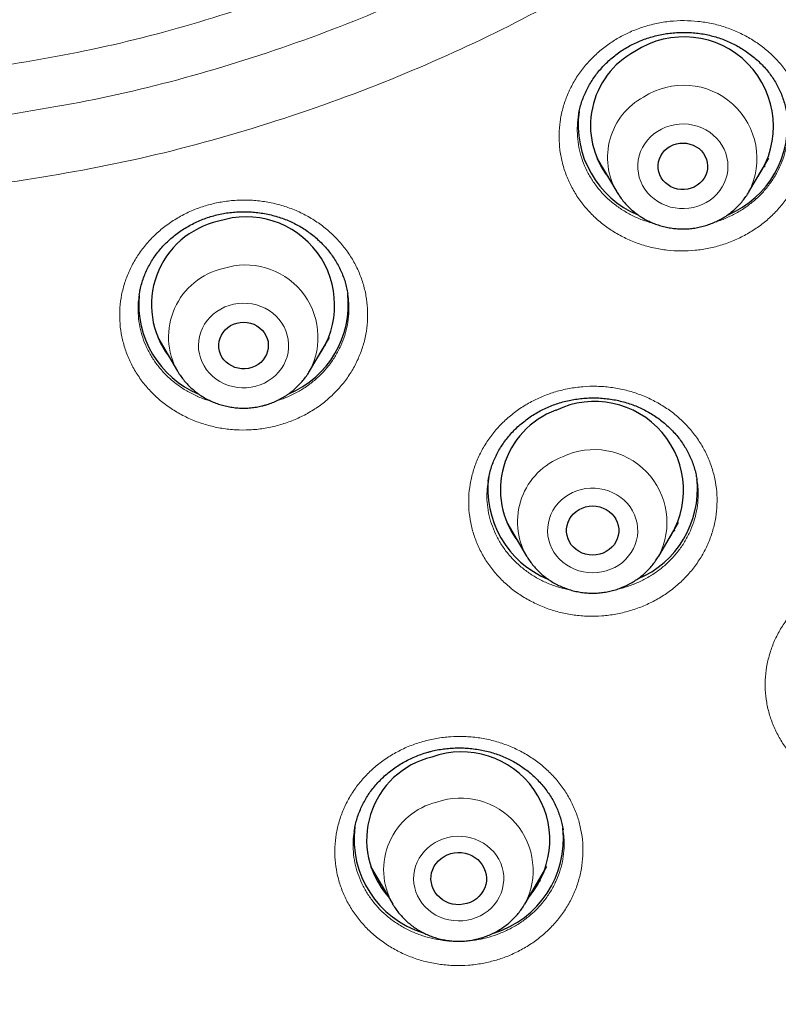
# Model space of a CAD drawing. Header units: millimetres. Extents: x 8 to 971, y 12 to 977.
# Tile 134 of 195: x 347 to 360, y 760 to 776. Entities that reach past the tile are written whole.
import ezdxf

# ---------------------------------------------------------------- set-up
doc = ezdxf.new("R2010")
doc.units = ezdxf.units.MM

msp = doc.modelspace()

# ---------------------------------------------------------------- linework, layer by layer
at = {"color": 7, "linetype": 'Continuous', "lineweight": 30}
for p, q in [((356.676, 773.984), (356.998, 773.437)), ((359.137, 773.437), (359.46, 773.984)), ((359.4, 773.863), (359.374, 773.838)), ((357.002, 773.43), (356.998, 773.437)), ((352.638, 771.779), (352.637, 771.788)), ((349.259, 771.77), (349.258, 771.766)), ((349.557, 771.078), (349.879, 770.532)), ((352.019, 770.532), (352.341, 771.078)), ((349.881, 770.528), (349.879, 770.532)), ((358.296, 768.765), (358.295, 768.773)), ((355.214, 768.078), (355.536, 767.532)), ((357.676, 767.532), (357.998, 768.078)), ((357.676, 767.532), (357.67, 767.523)), ((352.742, 763.074), (352.74, 763.06)), ((353.006, 762.497), (353.366, 761.888)), ((355.505, 761.888), (355.865, 762.497)), ((355.76, 762.271), (355.695, 762.209)), ((353.368, 761.884), (353.366, 761.888))]:
    msp.add_line(p, q, dxfattribs=at)
at = {"color": 252, "linetype": 'Continuous', "lineweight": 0}
for p, q in [((356.77, 773.825), (356.747, 773.848)), ((357.01, 773.417), (357.002, 773.43)), ((349.649, 770.921), (349.628, 770.943)), ((355.311, 767.915), (355.288, 767.937)), ((357.67, 767.523), (357.66, 767.506)), ((355.756, 762.264), (355.694, 762.208))]:
    msp.add_line(p, q, dxfattribs=at)
at = {"color": 252, "linetype": 'Continuous', "lineweight": 0, "flags": 128}
for points in [[(358.447, 773.266), (358.509, 773.306), (358.567, 773.352), (358.619, 773.403), (358.665, 773.458), (358.705, 773.518), (358.739, 773.581), (358.765, 773.648), (358.784, 773.716), (358.795, 773.786), (358.798, 773.857), (358.794, 773.927), (358.782, 773.997), (358.762, 774.065), (358.735, 774.131), (358.701, 774.194), (358.661, 774.254), (358.614, 774.309), (358.561, 774.359), (358.503, 774.404), (358.44, 774.443), (358.374, 774.476), (358.304, 774.502), (358.231, 774.522), (358.157, 774.534), (358.082, 774.539), (358.007, 774.537), (357.933, 774.527), (357.86, 774.511), (357.789, 774.487), (357.721, 774.457), (357.657, 774.42), (357.597, 774.377), (357.542, 774.329), (357.492, 774.276), (357.449, 774.218), (357.412, 774.156), (357.383, 774.091), (357.36, 774.024), (357.345, 773.955), (357.338, 773.884), (357.338, 773.814), (357.347, 773.743), (357.362, 773.674), (357.386, 773.607), (357.416, 773.542), (357.454, 773.481), (357.497, 773.424), (357.547, 773.371), (357.603, 773.323), (357.663, 773.281), (357.728, 773.245), (357.796, 773.215), (357.867, 773.193), (357.941, 773.177), (358.015, 773.168), (358.091, 773.167), (358.166, 773.173), (358.239, 773.186), (358.312, 773.206), (358.381, 773.233), (358.447, 773.266)], [(351.146, 770.286), (351.217, 770.309), (351.286, 770.338), (351.35, 770.374), (351.411, 770.416), (351.467, 770.463), (351.517, 770.516), (351.561, 770.573), (351.599, 770.634), (351.63, 770.698), (351.653, 770.766), (351.669, 770.835), (351.678, 770.905), (351.679, 770.975), (351.672, 771.046), (351.657, 771.115), (351.635, 771.183), (351.605, 771.248), (351.569, 771.31), (351.526, 771.368), (351.477, 771.421), (351.422, 771.47), (351.363, 771.513), (351.299, 771.55), (351.231, 771.58), (351.16, 771.604), (351.087, 771.621), (351.012, 771.631), (350.937, 771.633), (350.862, 771.629), (350.788, 771.617), (350.716, 771.598), (350.646, 771.572), (350.579, 771.539), (350.516, 771.5), (350.458, 771.455), (350.405, 771.405), (350.358, 771.35), (350.317, 771.291), (350.282, 771.228), (350.255, 771.162), (350.235, 771.094), (350.223, 771.024), (350.218, 770.954), (350.221, 770.883), (350.232, 770.813), (350.251, 770.745), (350.277, 770.679), (350.309, 770.615), (350.349, 770.555), (350.395, 770.499), (350.447, 770.448), (350.504, 770.402), (350.566, 770.362), (350.632, 770.328), (350.702, 770.301), (350.774, 770.281), (350.848, 770.267), (350.923, 770.261), (350.998, 770.262), (351.072, 770.271), (351.146, 770.286)], [(356.897, 767.318), (356.964, 767.349), (357.028, 767.387), (357.087, 767.431), (357.141, 767.48), (357.189, 767.534), (357.231, 767.592), (357.267, 767.655), (357.295, 767.72), (357.317, 767.788), (357.33, 767.857), (357.336, 767.928), (357.334, 767.999), (357.325, 768.069), (357.308, 768.137), (357.283, 768.204), (357.251, 768.268), (357.213, 768.329), (357.168, 768.386), (357.117, 768.438), (357.061, 768.484), (356.999, 768.525), (356.934, 768.56), (356.865, 768.589), (356.794, 768.61), (356.72, 768.625), (356.645, 768.633), (356.57, 768.633), (356.495, 768.626), (356.422, 768.611), (356.35, 768.59), (356.281, 768.562), (356.215, 768.527), (356.154, 768.486), (356.097, 768.44), (356.046, 768.388), (356.001, 768.332), (355.962, 768.271), (355.93, 768.207), (355.905, 768.14), (355.888, 768.072), (355.878, 768.002), (355.876, 767.931), (355.881, 767.861), (355.895, 767.791), (355.916, 767.723), (355.944, 767.658), (355.979, 767.595), (356.021, 767.536), (356.069, 767.482), (356.123, 767.433), (356.181, 767.389), (356.245, 767.351), (356.312, 767.319), (356.382, 767.294), (356.455, 767.276), (356.529, 767.265), (356.604, 767.261), (356.679, 767.264), (356.754, 767.275), (356.827, 767.293), (356.897, 767.318)], [(354.648, 761.646), (354.718, 761.67), (354.786, 761.701), (354.85, 761.738), (354.91, 761.781), (354.964, 761.829), (355.013, 761.883), (355.056, 761.941), (355.093, 762.003), (355.122, 762.068), (355.144, 762.136), (355.158, 762.205), (355.165, 762.275), (355.165, 762.346), (355.156, 762.416), (355.14, 762.485), (355.116, 762.552), (355.085, 762.617), (355.047, 762.678), (355.003, 762.735), (354.953, 762.787), (354.897, 762.835), (354.836, 762.877), (354.771, 762.912), (354.703, 762.942), (354.632, 762.964), (354.558, 762.98), (354.484, 762.988), (354.408, 762.989), (354.334, 762.983), (354.26, 762.969), (354.188, 762.949), (354.118, 762.921), (354.052, 762.887), (353.991, 762.847), (353.933, 762.801), (353.881, 762.75), (353.835, 762.694), (353.796, 762.634), (353.763, 762.571), (353.737, 762.504), (353.719, 762.436), (353.708, 762.366), (353.705, 762.295), (353.71, 762.225), (353.722, 762.155), (353.742, 762.087), (353.77, 762.021), (353.804, 761.958), (353.845, 761.899), (353.892, 761.844), (353.945, 761.794), (354.004, 761.749), (354.067, 761.711), (354.133, 761.678), (354.203, 761.652), (354.276, 761.633), (354.35, 761.621), (354.425, 761.617), (354.5, 761.619), (354.575, 761.629), (354.648, 761.646)]]:
    msp.add_lwpolyline(points, dxfattribs=at)
at = {"color": 7, "linetype": 'Continuous', "lineweight": 30, "flags": 128}
for points in [[(357.859, 774.175), (357.909, 774.2), (357.962, 774.217), (358.017, 774.227), (358.073, 774.23), (358.128, 774.226), (358.183, 774.214), (358.236, 774.196), (358.285, 774.171), (358.33, 774.139), (358.37, 774.102), (358.404, 774.06), (358.431, 774.014), (358.451, 773.965), (358.464, 773.914), (358.469, 773.861), (358.467, 773.809), (358.456, 773.757), (358.438, 773.707), (358.413, 773.66), (358.381, 773.617), (358.343, 773.578), (358.3, 773.545), (358.252, 773.517), (358.201, 773.496), (358.146, 773.482), (358.091, 773.476), (358.035, 773.476), (357.979, 773.484), (357.926, 773.499), (357.875, 773.521), (357.828, 773.55), (357.785, 773.584), (357.748, 773.624), (357.717, 773.668), (357.693, 773.716), (357.677, 773.766), (357.668, 773.818), (357.666, 773.87), (357.673, 773.923), (357.687, 773.974), (357.709, 774.022), (357.737, 774.068), (357.772, 774.109), (357.813, 774.145), (357.859, 774.175)], [(359.137, 773.437), (359.136, 773.436), (359.135, 773.433)], [(350.84, 771.311), (350.895, 771.321), (350.951, 771.325), (351.007, 771.321), (351.062, 771.309), (351.114, 771.291), (351.164, 771.266), (351.209, 771.235), (351.249, 771.198), (351.283, 771.156), (351.311, 771.111), (351.332, 771.062), (351.345, 771.01), (351.35, 770.958), (351.348, 770.905), (351.338, 770.853), (351.32, 770.803), (351.296, 770.756), (351.264, 770.713), (351.226, 770.674), (351.183, 770.64), (351.135, 770.613), (351.084, 770.591), (351.03, 770.577), (350.974, 770.57), (350.918, 770.57), (350.863, 770.578), (350.809, 770.593), (350.758, 770.615), (350.711, 770.643), (350.668, 770.677), (350.631, 770.716), (350.599, 770.76), (350.575, 770.808), (350.558, 770.858), (350.549, 770.91), (350.547, 770.963), (350.553, 771.015), (350.567, 771.066), (350.589, 771.115), (350.617, 771.16), (350.652, 771.201), (350.692, 771.238), (350.738, 771.269), (350.788, 771.293), (350.84, 771.311)], [(356.437, 768.312), (356.492, 768.331), (356.548, 768.342), (356.606, 768.345), (356.664, 768.342), (356.72, 768.331), (356.775, 768.312), (356.826, 768.287), (356.873, 768.256), (356.916, 768.219), (356.952, 768.177), (356.982, 768.13), (357.005, 768.08), (357.021, 768.028), (357.029, 767.974), (357.029, 767.92), (357.021, 767.866), (357.005, 767.814), (356.982, 767.764), (356.952, 767.717), (356.916, 767.675), (356.873, 767.638), (356.826, 767.607), (356.775, 767.582), (356.72, 767.564), (356.664, 767.553), (356.606, 767.549), (356.548, 767.553), (356.492, 767.564), (356.437, 767.582), (356.386, 767.607), (356.339, 767.638), (356.296, 767.675), (356.26, 767.717), (356.23, 767.764), (356.207, 767.814), (356.191, 767.866), (356.183, 767.92), (356.183, 767.974), (356.191, 768.028), (356.207, 768.08), (356.23, 768.13), (356.26, 768.177), (356.296, 768.219), (356.339, 768.256), (356.386, 768.287), (356.437, 768.312)], [(355.538, 767.528), (355.538, 767.528), (355.536, 767.532)], [(354.305, 762.708), (354.362, 762.72), (354.421, 762.726), (354.48, 762.724), (354.538, 762.715), (354.594, 762.699), (354.648, 762.676), (354.698, 762.647), (354.743, 762.612), (354.783, 762.571), (354.818, 762.526), (354.845, 762.477), (354.866, 762.426), (354.879, 762.372), (354.885, 762.317), (354.883, 762.261), (354.874, 762.207), (354.857, 762.154), (354.832, 762.104), (354.801, 762.057), (354.764, 762.014), (354.721, 761.976), (354.673, 761.944), (354.621, 761.918), (354.566, 761.898), (354.509, 761.886), (354.45, 761.88), (354.391, 761.882), (354.333, 761.891), (354.277, 761.907), (354.223, 761.93), (354.173, 761.959), (354.128, 761.994), (354.088, 762.035), (354.053, 762.08), (354.026, 762.128), (354.005, 762.18), (353.992, 762.234), (353.986, 762.289), (353.988, 762.344), (353.997, 762.399), (354.014, 762.452), (354.039, 762.502), (354.07, 762.549), (354.107, 762.592), (354.15, 762.63), (354.198, 762.662), (354.25, 762.688), (354.305, 762.708)]]:
    msp.add_lwpolyline(points, dxfattribs=at)
at = {"color": 7, "linetype": 'Continuous', "lineweight": 30}
for centre, radius, start, end in [((358.084, 774.501), 1.451, 325.5431, 123.2566), ((357.934, 774.513), 1.363, 118.2673, 217.6889), ((357.952, 774.524), 1.581, 172.1641, 247.3224), ((358.185, 774.523), 1.58, 292.9194, 7.8829), ((350.84, 771.609), 1.384, 102.3484, 217.1049), ((350.993, 771.601), 1.432, 324.6976, 108.2657), ((351.065, 771.619), 1.582, 292.9153, 6.1223), ((350.834, 771.62), 1.584, 174.6262, 247.2414), ((356.637, 768.599), 1.441, 325.0682, 115.8466), ((356.485, 768.608), 1.374, 110.2915, 217.3945), ((356.49, 768.618), 1.582, 172.4892, 247.3144), ((356.717, 768.622), 1.587, 293.0329, 5.2244), ((354.482, 762.929), 1.429, 320.2178, 109.6874), ((354.324, 762.931), 1.381, 103.5601, 221.6102), ((354.332, 762.944), 1.593, 172.9244, 252.684), ((354.535, 762.947), 1.597, 287.0983, 6.169)]:
    msp.add_arc(centre, radius, start, end, dxfattribs=at)
at = {"color": 252, "linetype": 'Continuous', "lineweight": 0}
for centre, radius, start, end in [((358.079, 773.979), 1.189, 332.899, 122.9827), ((357.96, 773.996), 1.113, 118.3093, 210.1569), ((350.866, 771.089), 1.133, 102.6008, 209.4367), ((350.983, 771.081), 1.172, 331.778, 108.0777), ((356.629, 768.078), 1.181, 332.4669, 115.5904), ((356.511, 768.09), 1.123, 110.4205, 209.8088), ((354.351, 762.445), 1.132, 103.8037, 209.5105), ((354.467, 762.435), 1.174, 332.154, 109.2158)]:
    msp.add_arc(centre, radius, start, end, dxfattribs=at)
at = {"color": 7, "linetype": 'Continuous', "lineweight": 30}
for points, knots in [([(340.08, 755.314), (338.877, 755.42), (336.473, 755.633), (332.915, 756.297), (329.422, 757.208), (326.048, 758.376), (322.809, 759.778), (319.723, 761.402), (316.782, 763.249), (314.004, 765.307), (311.407, 767.563), (309.006, 770.004), (306.816, 772.614), (304.851, 775.377), (303.123, 778.277), (301.642, 781.296), (300.418, 784.414), (299.458, 787.613), (298.768, 790.873), (298.352, 794.173), (298.213, 797.494), (298.352, 800.816), (298.768, 804.116), (299.458, 807.376), (300.418, 810.575), (301.642, 813.693), (303.123, 816.712), (304.851, 819.612), (306.816, 822.375), (309.006, 824.985), (311.407, 827.426), (314.004, 829.682), (316.782, 831.74), (319.723, 833.586), (322.809, 835.21), (326.021, 836.602), (329.339, 837.752), (332.744, 838.655), (336.213, 839.303), (339.725, 839.694), (343.26, 839.824), (346.794, 839.694), (350.306, 839.303), (353.775, 838.655), (357.18, 837.752), (360.498, 836.602), (363.71, 835.21), (366.796, 833.586), (369.737, 831.74), (372.515, 829.682), (375.112, 827.426), (377.513, 824.985), (379.703, 822.375), (381.668, 819.612), (383.396, 816.712), (384.877, 813.693), (386.101, 810.575), (387.061, 807.376), (387.751, 804.116), (388.167, 800.816), (388.306, 797.494), (388.167, 794.173), (387.751, 790.873), (387.061, 787.613), (386.101, 784.414), (384.877, 781.296), (383.396, 778.277), (381.668, 775.377), (379.703, 772.614), (377.513, 770.004), (375.112, 767.563), (372.515, 765.307), (369.737, 763.249), (366.796, 761.402), (363.71, 759.778), (360.471, 758.376), (357.097, 757.208), (353.604, 756.297), (350.047, 755.633), (347.642, 755.42), (346.439, 755.314)], [0, 0, 0, 0, 0.013106, 0.026212, 0.039318, 0.052424, 0.065212, 0.078, 0.090788, 0.103576, 0.116364, 0.129151, 0.141939, 0.154727, 0.167515, 0.180303, 0.193091, 0.205879, 0.218667, 0.231454, 0.244242, 0.25703, 0.269818, 0.282606, 0.295394, 0.308182, 0.32097, 0.333758, 0.346545, 0.359333, 0.372121, 0.384909, 0.397697, 0.410485, 0.423273, 0.436061, 0.448848, 0.461636, 0.474424, 0.487212, 0.5, 0.512788, 0.525576, 0.538364, 0.551152, 0.563939, 0.576727, 0.589515, 0.602303, 0.615091, 0.627879, 0.640667, 0.653455, 0.666242, 0.67903, 0.691818, 0.704606, 0.717394, 0.730182, 0.74297, 0.755758, 0.768546, 0.781333, 0.794121, 0.806909, 0.819697, 0.832485, 0.845273, 0.858061, 0.870849, 0.883636, 0.896424, 0.909212, 0.922, 0.934788, 0.947576, 0.960682, 0.973788, 0.986894, 1, 1, 1, 1]), ([(356.376, 774.67), (356.378, 774.686), (356.385, 774.735), (356.404, 774.814), (356.432, 774.909), (356.467, 775.002), (356.508, 775.092), (356.556, 775.181), (356.61, 775.268), (356.67, 775.351), (356.735, 775.431), (356.806, 775.508), (356.881, 775.58), (356.962, 775.647), (357.046, 775.709), (357.134, 775.766), (357.225, 775.817), (357.319, 775.863), (357.416, 775.904), (357.517, 775.939), (357.62, 775.968), (357.725, 775.991), (357.832, 776.009), (357.94, 776.02), (358.048, 776.026), (358.156, 776.024), (358.264, 776.017), (358.37, 776.004), (358.474, 775.984), (358.576, 775.959), (358.676, 775.927), (358.774, 775.89), (358.87, 775.847), (358.963, 775.798), (359.053, 775.744), (359.14, 775.684), (359.222, 775.62), (359.3, 775.551), (359.372, 775.478), (359.439, 775.402), (359.5, 775.322), (359.555, 775.24), (359.603, 775.155), (359.646, 775.066), (359.683, 774.974), (359.714, 774.879), (359.739, 774.785), (359.75, 774.721), (359.755, 774.69)], [0, 0, 0, 0, 0.011087, 0.0332235, 0.0551568, 0.0771247, 0.0991986, 0.1213646, 0.1436033, 0.1658869, 0.1881873, 0.2104621, 0.2326791, 0.2548083, 0.2768247, 0.2987097, 0.320447, 0.3420448, 0.3637219, 0.3855259, 0.4074403, 0.4294403, 0.4514962, 0.4735764, 0.4956376, 0.5176473, 0.5395795, 0.5614152, 0.5831434, 0.6047006, 0.6261742, 0.6478665, 0.669737, 0.6917582, 0.7138969, 0.7361109, 0.7583556, 0.780578, 0.8027249, 0.8247634, 0.8466657, 0.8683953, 0.8900161, 0.9118991, 0.9340664, 0.9564681, 0.9790489, 1, 1, 1, 1]), ([(356.769, 773.826), (356.767, 773.827), (356.759, 773.834), (356.753, 773.842), (356.748, 773.847)], [0, 0, 0, 0, 0.263661, 1, 1, 1, 1]), ([(357.003, 773.43), (357.016, 773.409), (357.045, 773.362), (357.096, 773.294), (357.155, 773.226), (357.219, 773.163), (357.288, 773.104), (357.361, 773.051), (357.438, 773.003), (357.519, 772.96), (357.603, 772.924), (357.69, 772.894), (357.778, 772.869), (357.869, 772.852), (357.96, 772.841), (358.053, 772.836), (358.145, 772.839), (358.237, 772.848), (358.328, 772.863), (358.418, 772.885), (358.505, 772.914), (358.591, 772.949), (358.653, 772.98), (358.688, 772.999), (358.695, 773.003)], [0, 0, 0, 0, 0.039672, 0.086433, 0.133264, 0.180167, 0.227157, 0.274221, 0.32137, 0.368595, 0.415892, 0.463257, 0.51068, 0.558161, 0.605687, 0.653251, 0.700845, 0.74846, 0.796083, 0.843704, 0.891316, 0.938904, 0.986461, 1, 1, 1, 1]), ([(358.695, 773.003), (358.713, 773.014), (358.757, 773.039), (358.823, 773.086), (358.894, 773.143), (358.961, 773.206), (359.022, 773.273), (359.077, 773.344), (359.115, 773.398), (359.132, 773.429), (359.135, 773.434)], [0, 0, 0, 0, 0.098046, 0.24446, 0.390765, 0.536879, 0.682758, 0.828371, 0.973736, 1, 1, 1, 1]), ([(349.259, 771.77), (349.263, 771.797), (349.273, 771.858), (349.297, 771.95), (349.328, 772.046), (349.365, 772.139), (349.409, 772.229), (349.458, 772.316), (349.514, 772.4), (349.575, 772.48), (349.641, 772.557), (349.713, 772.63), (349.79, 772.699), (349.872, 772.765), (349.959, 772.825), (350.049, 772.88), (350.143, 772.93), (350.24, 772.975), (350.339, 773.013), (350.44, 773.046), (350.543, 773.072), (350.647, 773.093), (350.752, 773.107), (350.859, 773.115), (350.967, 773.118), (351.075, 773.114), (351.182, 773.104), (351.289, 773.087), (351.395, 773.065), (351.498, 773.037), (351.599, 773.003), (351.697, 772.963), (351.791, 772.918), (351.881, 772.868), (351.968, 772.812), (352.051, 772.752), (352.131, 772.686), (352.206, 772.616), (352.276, 772.541), (352.342, 772.462), (352.402, 772.379), (352.456, 772.294), (352.504, 772.205), (352.546, 772.115), (352.581, 772.023), (352.609, 771.93), (352.627, 771.851), (352.634, 771.804), (352.637, 771.788)], [0, 0, 0, 0, 0.018881, 0.041526, 0.064078, 0.086494, 0.108748, 0.130822, 0.152659, 0.174544, 0.196527, 0.218603, 0.240753, 0.262955, 0.285179, 0.307385, 0.329539, 0.351613, 0.373581, 0.395425, 0.417128, 0.438721, 0.460401, 0.482216, 0.504148, 0.526171, 0.548256, 0.570369, 0.592469, 0.614522, 0.636503, 0.658395, 0.680188, 0.701819, 0.723377, 0.745184, 0.767179, 0.789334, 0.811613, 0.833978, 0.85638, 0.878768, 0.901088, 0.923305, 0.945387, 0.9673, 0.989129, 1, 1, 1, 1]), ([(349.648, 770.923), (349.645, 770.926), (349.638, 770.932), (349.631, 770.939), (349.628, 770.943)], [0, 0, 0, 0, 0.502158, 1, 1, 1, 1]), ([(352.278, 770.954), (352.277, 770.953), (352.269, 770.945), (352.261, 770.938), (352.254, 770.931)], [0, 0, 0, 0, 0.132452, 1, 1, 1, 1]), ([(349.882, 770.528), (349.886, 770.52), (349.906, 770.486), (349.946, 770.429), (350.001, 770.359), (350.063, 770.293), (350.129, 770.232), (350.199, 770.175), (350.274, 770.124), (350.353, 770.078), (350.435, 770.039), (350.52, 770.005), (350.608, 769.977), (350.698, 769.955), (350.789, 769.941), (350.88, 769.932), (350.973, 769.931), (351.065, 769.936), (351.157, 769.948), (351.226, 769.961), (351.264, 769.971), (351.273, 769.974)], [0, 0, 0, 0, 0.017944, 0.074079, 0.130295, 0.186605, 0.243002, 0.299499, 0.356093, 0.412779, 0.46956, 0.526422, 0.583364, 0.640374, 0.697447, 0.754571, 0.811738, 0.868935, 0.926151, 0.98337, 1, 1, 1, 1]), ([(351.273, 769.974), (351.293, 769.979), (351.342, 769.993), (351.419, 770.02), (351.503, 770.058), (351.584, 770.101), (351.662, 770.15), (351.735, 770.204), (351.804, 770.264), (351.868, 770.328), (351.927, 770.397), (351.977, 770.464), (352.005, 770.51), (352.017, 770.53)], [0, 0, 0, 0, 0.063741, 0.15987, 0.255991, 0.352046, 0.448002, 0.543847, 0.639565, 0.735132, 0.83055, 0.925797, 1, 1, 1, 1]), ([(354.911, 768.742), (354.915, 768.764), (354.923, 768.82), (354.944, 768.906), (354.973, 769.001), (355.009, 769.094), (355.051, 769.183), (355.099, 769.271), (355.153, 769.355), (355.214, 769.437), (355.28, 769.516), (355.351, 769.591), (355.427, 769.662), (355.509, 769.729), (355.594, 769.791), (355.683, 769.847), (355.776, 769.899), (355.871, 769.944), (355.969, 769.984), (356.069, 770.018), (356.171, 770.046), (356.276, 770.068), (356.382, 770.084), (356.489, 770.094), (356.598, 770.099), (356.706, 770.097), (356.814, 770.089), (356.921, 770.074), (357.027, 770.054), (357.13, 770.028), (357.23, 769.996), (357.328, 769.958), (357.422, 769.915), (357.514, 769.866), (357.602, 769.812), (357.688, 769.752), (357.769, 769.687), (357.847, 769.618), (357.919, 769.544), (357.986, 769.467), (358.047, 769.386), (358.102, 769.302), (358.151, 769.216), (358.194, 769.128), (358.23, 769.037), (358.259, 768.944), (358.282, 768.856), (358.291, 768.798), (358.295, 768.773)], [0, 0, 0, 0, 0.015453, 0.037876, 0.060147, 0.082245, 0.104111, 0.126005, 0.147997, 0.170081, 0.192234, 0.214436, 0.236657, 0.258856, 0.281001, 0.303063, 0.325016, 0.346842, 0.368525, 0.390074, 0.411698, 0.433456, 0.455328, 0.477292, 0.499318, 0.521372, 0.543414, 0.565408, 0.58733, 0.609159, 0.630885, 0.652452, 0.673929, 0.695626, 0.71751, 0.739551, 0.761717, 0.783968, 0.806259, 0.828535, 0.850749, 0.872863, 0.894842, 0.916658, 0.938346, 0.96028, 0.98249, 1, 1, 1, 1]), ([(355.311, 767.915), (355.308, 767.917), (355.3, 767.924), (355.293, 767.932), (355.289, 767.936)], [0, 0, 0, 0, 0.380908, 1, 1, 1, 1]), ([(357.933, 767.951), (357.931, 767.948), (357.923, 767.94), (357.915, 767.932), (357.908, 767.926)], [0, 0, 0, 0, 0.251511, 1, 1, 1, 1]), ([(355.539, 767.528), (355.54, 767.525), (355.556, 767.497), (355.592, 767.445), (355.646, 767.374), (355.706, 767.307), (355.771, 767.245), (355.841, 767.187), (355.915, 767.135), (355.993, 767.088), (356.075, 767.047), (356.159, 767.012), (356.246, 766.982), (356.335, 766.96), (356.426, 766.943), (356.518, 766.934), (356.61, 766.931), (356.702, 766.934), (356.794, 766.945), (356.885, 766.961), (356.974, 766.985), (357.041, 767.008), (357.078, 767.022), (357.086, 767.026)], [0, 0, 0, 0, 0.005121, 0.056053, 0.107066, 0.158152, 0.20933, 0.26059, 0.311938, 0.363373, 0.414892, 0.466488, 0.518159, 0.569893, 0.621684, 0.673525, 0.725405, 0.777316, 0.829246, 0.881183, 0.933119, 0.985036, 1, 1, 1, 1]), ([(357.086, 767.026), (357.105, 767.034), (357.152, 767.054), (357.224, 767.091), (357.303, 767.139), (357.377, 767.192), (357.447, 767.25), (357.512, 767.314), (357.572, 767.382), (357.625, 767.451), (357.656, 767.5), (357.67, 767.523)], [0, 0, 0, 0, 0.077947, 0.195014, 0.312039, 0.428942, 0.545685, 0.662248, 0.778635, 0.894815, 1, 1, 1, 1]), ([(352.742, 763.06), (352.745, 763.085), (352.754, 763.143), (352.775, 763.233), (352.804, 763.329), (352.84, 763.422), (352.882, 763.512), (352.929, 763.599), (352.982, 763.682), (353.042, 763.763), (353.107, 763.841), (353.178, 763.915), (353.254, 763.986), (353.335, 764.052), (353.421, 764.114), (353.51, 764.171), (353.603, 764.223), (353.699, 764.269), (353.798, 764.309), (353.876, 764.336), (353.922, 764.349), (353.934, 764.352)], [0, 0, 0, 0, 0.042845, 0.099531, 0.155872, 0.211725, 0.26695, 0.321491, 0.37546, 0.429868, 0.484664, 0.539783, 0.595151, 0.650673, 0.706251, 0.76174, 0.817043, 0.87207, 0.926748, 0.98104, 1, 1, 1, 1]), ([(353.934, 764.352), (353.951, 764.357), (354.001, 764.371), (354.086, 764.39), (354.191, 764.407), (354.297, 764.418), (354.404, 764.423), (354.512, 764.422), (354.62, 764.415), (354.728, 764.401), (354.834, 764.382), (354.939, 764.357), (355.04, 764.326), (355.139, 764.289), (355.235, 764.248), (355.326, 764.2), (355.414, 764.148), (355.498, 764.09), (355.58, 764.027), (355.658, 763.959), (355.731, 763.886), (355.799, 763.809), (355.863, 763.728), (355.92, 763.644), (355.971, 763.557), (356.015, 763.469), (356.053, 763.379), (356.084, 763.287), (356.108, 763.194), (356.122, 763.129), (356.126, 763.096), (356.126, 763.094)], [0, 0, 0, 0, 0.017464, 0.052911, 0.08855, 0.124459, 0.16061, 0.196959, 0.233446, 0.270006, 0.306554, 0.343006, 0.379293, 0.41536, 0.451161, 0.486654, 0.522033, 0.557963, 0.594331, 0.631063, 0.668065, 0.705236, 0.742465, 0.779619, 0.816591, 0.853286, 0.889647, 0.925679, 0.961776, 0.99836, 1, 1, 1, 1]), ([(353.18, 762.203), (353.164, 762.216), (353.142, 762.235), (353.122, 762.256), (353.116, 762.263)], [0, 0, 0, 0, 0.694166, 1, 1, 1, 1]), ([(353.369, 761.884), (353.378, 761.869), (353.402, 761.828), (353.447, 761.765), (353.505, 761.696), (353.567, 761.632), (353.635, 761.572), (353.707, 761.516), (353.783, 761.467), (353.863, 761.423), (353.946, 761.384), (354.031, 761.352), (354.12, 761.326), (354.209, 761.307), (354.301, 761.294), (354.393, 761.287), (354.485, 761.287), (354.577, 761.294), (354.669, 761.308), (354.738, 761.323), (354.776, 761.334), (354.785, 761.336)], [0, 0, 0, 0, 0.033034, 0.088315, 0.143672, 0.199121, 0.254669, 0.310308, 0.366037, 0.421865, 0.477778, 0.533771, 0.589841, 0.645977, 0.702172, 0.758414, 0.814696, 0.871005, 0.927327, 0.983651, 1, 1, 1, 1]), ([(354.785, 761.336), (354.804, 761.342), (354.853, 761.357), (354.929, 761.386), (355.013, 761.425), (355.093, 761.47), (355.169, 761.52), (355.242, 761.576), (355.309, 761.637), (355.372, 761.702), (355.429, 761.773), (355.473, 761.834), (355.496, 761.874), (355.504, 761.887)], [0, 0, 0, 0, 0.06538, 0.163931, 0.262472, 0.360926, 0.459282, 0.557524, 0.655625, 0.753575, 0.851351, 0.948972, 1, 1, 1, 1])]:
    msp.add_open_spline(points, degree=3, knots=knots, dxfattribs=at)
at = {"color": 252, "linetype": 'Continuous', "lineweight": 0}
for points, knots in [([(339.798, 773.529), (339.084, 773.638), (337.655, 773.856), (335.559, 774.4), (333.572, 775.079), (331.704, 775.889), (329.961, 776.806), (328.299, 777.85), (326.729, 779.012), (325.262, 780.287), (323.905, 781.666), (322.668, 783.141), (321.558, 784.703), (320.581, 786.341), (319.744, 788.047), (319.053, 789.809), (318.51, 791.616), (318.12, 793.458), (317.885, 795.323), (317.807, 797.199), (317.885, 799.076), (318.12, 800.941), (318.51, 802.783), (319.053, 804.59), (319.744, 806.352), (320.581, 808.058), (321.558, 809.696), (322.668, 811.258), (323.905, 812.733), (325.262, 814.112), (326.729, 815.387), (328.299, 816.549), (329.961, 817.593), (331.704, 818.51), (333.519, 819.296), (335.394, 819.946), (337.318, 820.456), (339.278, 820.823), (341.263, 821.043), (343.26, 821.117), (345.257, 821.043), (347.241, 820.823), (349.201, 820.456), (351.125, 819.946), (353, 819.296), (354.815, 818.51), (356.558, 817.593), (358.22, 816.549), (359.79, 815.387), (361.257, 814.112), (362.614, 812.733), (363.851, 811.258), (364.961, 809.696), (365.938, 808.058), (366.775, 806.352), (367.466, 804.59), (368.009, 802.783), (368.399, 800.941), (368.634, 799.076), (368.712, 797.199), (368.634, 795.323), (368.399, 793.458), (368.009, 791.616), (367.466, 789.809), (366.775, 788.047), (365.938, 786.341), (364.961, 784.703), (363.851, 783.141), (362.614, 781.666), (361.257, 780.287), (359.79, 779.012), (358.22, 777.85), (356.558, 776.806), (354.815, 775.889), (352.95, 775.08), (350.968, 774.403), (348.88, 773.86), (347.457, 773.641), (346.745, 773.532)], [0, 0, 0, 0, 0.014209, 0.028417, 0.042626, 0.055696, 0.068766, 0.081836, 0.094907, 0.107977, 0.121047, 0.134117, 0.147187, 0.160257, 0.173327, 0.186398, 0.199468, 0.212538, 0.225608, 0.238678, 0.251748, 0.264818, 0.277889, 0.290959, 0.304029, 0.317099, 0.330169, 0.343239, 0.356309, 0.36938, 0.38245, 0.39552, 0.40859, 0.42166, 0.43473, 0.4478, 0.460871, 0.473941, 0.487011, 0.500081, 0.513151, 0.526221, 0.539292, 0.552362, 0.565432, 0.578502, 0.591572, 0.604642, 0.617712, 0.630783, 0.643853, 0.656923, 0.669993, 0.683063, 0.696133, 0.709203, 0.722274, 0.735344, 0.748414, 0.761484, 0.774554, 0.787624, 0.800694, 0.813765, 0.826835, 0.839905, 0.852975, 0.866045, 0.879115, 0.892186, 0.905256, 0.918326, 0.931396, 0.944466, 0.957536, 0.971691, 0.985845, 1, 1, 1, 1]), ([(346.66, 774.616), (347.327, 774.721), (348.662, 774.93), (350.619, 775.442), (352.485, 776.082), (354.251, 776.847), (355.909, 777.72), (357.49, 778.712), (358.983, 779.818), (360.379, 781.031), (361.669, 782.342), (362.846, 783.745), (363.902, 785.231), (364.831, 786.789), (365.627, 788.411), (366.285, 790.087), (366.801, 791.807), (367.172, 793.559), (367.395, 795.333), (367.47, 797.118), (367.395, 798.903), (367.172, 800.677), (366.801, 802.429), (366.285, 804.148), (365.627, 805.824), (364.831, 807.446), (363.902, 809.005), (362.846, 810.49), (361.669, 811.893), (360.379, 813.205), (358.983, 814.417), (357.49, 815.523), (355.909, 816.515), (354.251, 817.388), (352.524, 818.136), (350.741, 818.754), (348.911, 819.239), (347.047, 819.588), (345.159, 819.798), (343.26, 819.868), (341.36, 819.798), (339.472, 819.588), (337.608, 819.239), (335.778, 818.754), (333.995, 818.136), (332.268, 817.388), (330.61, 816.515), (329.029, 815.523), (327.536, 814.417), (326.14, 813.205), (324.85, 811.893), (323.673, 810.49), (322.617, 809.005), (321.688, 807.446), (320.892, 805.824), (320.234, 804.148), (319.718, 802.429), (319.347, 800.677), (319.124, 798.903), (319.049, 797.118), (319.124, 795.333), (319.347, 793.559), (319.718, 791.807), (320.234, 790.087), (320.892, 788.411), (321.688, 786.789), (322.617, 785.231), (323.673, 783.745), (324.85, 782.342), (326.14, 781.031), (327.536, 779.818), (329.029, 778.712), (330.61, 777.72), (332.268, 776.847), (334.034, 776.082), (335.9, 775.442), (337.858, 774.93), (339.192, 774.721), (339.859, 774.616)], [0, 0, 0, 0, 0.013976, 0.027953, 0.041929, 0.055017, 0.068105, 0.081192, 0.09428, 0.107368, 0.120455, 0.133543, 0.146631, 0.159719, 0.172806, 0.185894, 0.198982, 0.212069, 0.225157, 0.238245, 0.251332, 0.26442, 0.277508, 0.290595, 0.303683, 0.316771, 0.329859, 0.342946, 0.356034, 0.369122, 0.382209, 0.395297, 0.408385, 0.421472, 0.43456, 0.447648, 0.460735, 0.473823, 0.486911, 0.499999, 0.513086, 0.526174, 0.539262, 0.552349, 0.565437, 0.578525, 0.591612, 0.6047, 0.617788, 0.630876, 0.643963, 0.657051, 0.670139, 0.683226, 0.696314, 0.709402, 0.722489, 0.735577, 0.748665, 0.761752, 0.77484, 0.787928, 0.801016, 0.814103, 0.827191, 0.840279, 0.853366, 0.866454, 0.879542, 0.892629, 0.905717, 0.918805, 0.931893, 0.94498, 0.958068, 0.972045, 0.986023, 1, 1, 1, 1]), ([(339.895, 775.418), (339.266, 775.519), (338.009, 775.721), (336.165, 776.207), (334.396, 776.815), (332.712, 777.545), (331.121, 778.382), (329.604, 779.334), (328.172, 780.396), (326.832, 781.559), (325.594, 782.818), (324.465, 784.164), (323.451, 785.589), (322.56, 787.085), (321.796, 788.642), (321.165, 790.25), (320.67, 791.9), (320.314, 793.581), (320.099, 795.283), (320.028, 796.996), (320.099, 798.709), (320.314, 800.411), (320.67, 802.092), (321.165, 803.742), (321.796, 805.35), (322.56, 806.907), (323.451, 808.403), (324.465, 809.828), (325.594, 811.174), (326.832, 812.433), (328.172, 813.596), (329.604, 814.657), (331.121, 815.61), (332.712, 816.447), (334.369, 817.165), (336.081, 817.758), (337.836, 818.224), (339.625, 818.558), (341.437, 818.759), (343.26, 818.827), (345.082, 818.759), (346.894, 818.558), (348.683, 818.224), (350.439, 817.758), (352.15, 817.165), (353.807, 816.447), (355.398, 815.61), (356.915, 814.657), (358.347, 813.596), (359.687, 812.433), (360.925, 811.174), (362.054, 809.828), (363.068, 808.403), (363.959, 806.907), (364.723, 805.35), (365.354, 803.742), (365.849, 802.092), (366.205, 800.411), (366.42, 798.709), (366.491, 796.996), (366.42, 795.283), (366.205, 793.581), (365.849, 791.9), (365.354, 790.25), (364.723, 788.642), (363.959, 787.085), (363.068, 785.589), (362.054, 784.164), (360.925, 782.818), (359.687, 781.559), (358.347, 780.396), (356.915, 779.334), (355.398, 778.382), (353.807, 777.545), (352.12, 776.814), (350.346, 776.205), (348.494, 775.717), (347.231, 775.515), (346.6, 775.415)], [0, 0, 0, 0, 0.013748, 0.027497, 0.041245, 0.05435, 0.067455, 0.080559, 0.093664, 0.106769, 0.119873, 0.132978, 0.146083, 0.159188, 0.172292, 0.185397, 0.198502, 0.211606, 0.224711, 0.237816, 0.250921, 0.264025, 0.27713, 0.290235, 0.30334, 0.316444, 0.329549, 0.342654, 0.355758, 0.368863, 0.381968, 0.395073, 0.408177, 0.421282, 0.434387, 0.447492, 0.460596, 0.473701, 0.486806, 0.49991, 0.513015, 0.52612, 0.539225, 0.552329, 0.565434, 0.578539, 0.591643, 0.604748, 0.617853, 0.630958, 0.644062, 0.657167, 0.670272, 0.683377, 0.696481, 0.709586, 0.722691, 0.735795, 0.7489, 0.762005, 0.77511, 0.788214, 0.801319, 0.814424, 0.827529, 0.840633, 0.853738, 0.866843, 0.879947, 0.893052, 0.906157, 0.919262, 0.932366, 0.945471, 0.958576, 0.972384, 0.986192, 1, 1, 1, 1]), ([(359.115, 772.759), (359.05, 772.724), (358.919, 772.655), (358.708, 772.577), (358.49, 772.52), (358.267, 772.487), (358.041, 772.477), (357.815, 772.49), (357.593, 772.527), (357.377, 772.587), (357.169, 772.669), (356.973, 772.773), (356.79, 772.896), (356.624, 773.038), (356.476, 773.196), (356.348, 773.369), (356.242, 773.554), (356.159, 773.749), (356.101, 773.952), (356.066, 774.16), (356.058, 774.37), (356.075, 774.58), (356.117, 774.787), (356.184, 774.989), (356.275, 775.182), (356.388, 775.365), (356.523, 775.535), (356.678, 775.689), (356.846, 775.825), (357.024, 775.939), (357.215, 776.036), (357.42, 776.114), (357.638, 776.172), (357.861, 776.208), (358.087, 776.219), (358.313, 776.207), (358.536, 776.172), (358.752, 776.113), (358.961, 776.032), (359.158, 775.93), (359.341, 775.808), (359.508, 775.667), (359.658, 775.51), (359.787, 775.338), (359.894, 775.154), (359.979, 774.959), (360.039, 774.757), (360.074, 774.549), (360.085, 774.339), (360.069, 774.129), (360.029, 773.922), (359.963, 773.72), (359.874, 773.526), (359.762, 773.342), (359.629, 773.171), (359.475, 773.016), (359.305, 772.875), (359.178, 772.798), (359.115, 772.759)], [0, 0, 0, 0, 0.01784, 0.035736, 0.053576, 0.071439, 0.089358, 0.107221, 0.125091, 0.143017, 0.160887, 0.178767, 0.196705, 0.214585, 0.232476, 0.250423, 0.268314, 0.28621, 0.304162, 0.322058, 0.339952, 0.357902, 0.375796, 0.39368, 0.411622, 0.429507, 0.44738, 0.465311, 0.483185, 0.499919, 0.516654, 0.53452, 0.552444, 0.57031, 0.588176, 0.6061, 0.623966, 0.641839, 0.659768, 0.677641, 0.695525, 0.713465, 0.73135, 0.749242, 0.767192, 0.785086, 0.802981, 0.820934, 0.838829, 0.856721, 0.874669, 0.892561, 0.910442, 0.92838, 0.946262, 0.964155, 0.982106, 1, 1, 1, 1]), ([(356.376, 774.67), (356.374, 774.663), (356.361, 774.597), (356.355, 774.47), (356.36, 774.292), (356.39, 774.115), (356.44, 773.943), (356.51, 773.777), (356.601, 773.621), (356.709, 773.474), (356.835, 773.34), (356.977, 773.22), (357.132, 773.115), (357.299, 773.028), (357.453, 772.965), (357.554, 772.939), (357.593, 772.929)], [0, 0, 0, 0, 0.009548, 0.088131, 0.166469, 0.244815, 0.323412, 0.401755, 0.480073, 0.558634, 0.636953, 0.715214, 0.793724, 0.871982, 0.950182, 1, 1, 1, 1]), ([(358.954, 773.106), (358.954, 773.106), (359.009, 773.137), (359.115, 773.206), (359.26, 773.324), (359.39, 773.456), (359.503, 773.602), (359.599, 773.757), (359.675, 773.922), (359.73, 774.093), (359.765, 774.269), (359.777, 774.447), (359.774, 774.589), (359.759, 774.669), (359.755, 774.69)], [0, 0, 0, 0, 0.000383, 0.0966, 0.193125, 0.289343, 0.385621, 0.482212, 0.578494, 0.67484, 0.7715, 0.867847, 0.96424, 1, 1, 1, 1]), ([(359.396, 773.857), (359.393, 773.854), (359.386, 773.845), (359.377, 773.838), (359.37, 773.832)], [0, 0, 0, 0, 0.3020469, 1, 1, 1, 1]), ([(351.493, 769.648), (351.42, 769.631), (351.274, 769.597), (351.049, 769.576), (350.823, 769.576), (350.598, 769.601), (350.378, 769.648), (350.165, 769.718), (349.962, 769.81), (349.772, 769.923), (349.596, 770.054), (349.438, 770.204), (349.298, 770.369), (349.179, 770.547), (349.083, 770.737), (349.011, 770.936), (348.962, 771.141), (348.939, 771.35), (348.942, 771.56), (348.969, 771.768), (349.022, 771.973), (349.1, 772.171), (349.2, 772.359), (349.323, 772.536), (349.467, 772.699), (349.629, 772.847), (349.808, 772.976), (350.001, 773.086), (350.201, 773.173), (350.407, 773.238), (350.618, 773.283), (350.838, 773.306), (351.064, 773.307), (351.289, 773.285), (351.509, 773.238), (351.723, 773.17), (351.926, 773.079), (352.118, 772.968), (352.294, 772.837), (352.454, 772.689), (352.595, 772.525), (352.715, 772.348), (352.813, 772.159), (352.887, 771.96), (352.937, 771.755), (352.961, 771.547), (352.96, 771.337), (352.934, 771.128), (352.883, 770.923), (352.807, 770.725), (352.708, 770.535), (352.587, 770.358), (352.444, 770.194), (352.283, 770.045), (352.106, 769.915), (351.913, 769.804), (351.709, 769.712), (351.565, 769.669), (351.493, 769.648)], [0, 0, 0, 0, 0.01784, 0.035736, 0.053576, 0.071439, 0.089358, 0.107221, 0.125091, 0.143017, 0.160887, 0.178767, 0.196704, 0.214586, 0.232476, 0.250423, 0.268314, 0.28621, 0.304162, 0.322058, 0.339952, 0.357902, 0.375795, 0.39368, 0.411622, 0.429507, 0.44738, 0.465311, 0.483185, 0.499919, 0.516654, 0.534521, 0.552444, 0.57031, 0.588176, 0.6061, 0.623966, 0.641839, 0.659768, 0.677641, 0.695525, 0.713465, 0.73135, 0.749242, 0.767193, 0.785086, 0.802981, 0.820934, 0.838829, 0.856721, 0.874669, 0.89256, 0.910442, 0.92838, 0.946261, 0.964155, 0.982106, 1, 1, 1, 1]), ([(358.592, 772.95), (358.597, 772.952), (358.663, 772.969), (358.786, 773.019), (358.898, 773.077), (358.954, 773.106)], [0, 0, 0, 0, 0.037441, 0.519494, 1, 1, 1, 1]), ([(349.258, 771.766), (349.252, 771.727), (349.237, 771.628), (349.238, 771.469), (349.256, 771.292), (349.298, 771.118), (349.36, 770.949), (349.441, 770.788), (349.543, 770.637), (349.661, 770.497), (349.796, 770.37), (349.945, 770.259), (350.108, 770.164), (350.278, 770.085), (350.398, 770.049), (350.457, 770.031)], [0, 0, 0, 0, 0.053271, 0.13258, 0.211637, 0.290666, 0.369946, 0.448975, 0.527949, 0.607176, 0.686146, 0.765058, 0.844221, 0.923133, 1, 1, 1, 1]), ([(351.486, 770.051), (351.521, 770.062), (351.617, 770.091), (351.766, 770.159), (351.93, 770.253), (352.081, 770.364), (352.218, 770.49), (352.339, 770.629), (352.442, 770.78), (352.527, 770.941), (352.591, 771.109), (352.635, 771.283), (352.657, 771.46), (352.659, 771.626), (352.644, 771.732), (352.638, 771.779)], [0, 0, 0, 0, 0.0467925, 0.1276596, 0.2082687, 0.2889323, 0.3698483, 0.4505116, 0.5312322, 0.6122101, 0.6929299, 0.7736826, 0.8546938, 0.9354511, 1, 1, 1, 1]), ([(352.274, 770.948), (352.27, 770.944), (352.263, 770.936), (352.255, 770.929), (352.25, 770.925)], [0, 0, 0, 0, 0.483874, 1, 1, 1, 1]), ([(357.411, 766.716), (357.341, 766.69), (357.201, 766.638), (356.981, 766.588), (356.757, 766.559), (356.53, 766.554), (356.305, 766.573), (356.083, 766.615), (355.868, 766.68), (355.663, 766.767), (355.469, 766.874), (355.29, 767.001), (355.127, 767.147), (354.983, 767.308), (354.859, 767.483), (354.758, 767.671), (354.68, 767.867), (354.626, 768.071), (354.598, 768.28), (354.594, 768.49), (354.617, 768.699), (354.665, 768.905), (354.737, 769.105), (354.833, 769.295), (354.951, 769.475), (355.09, 769.642), (355.249, 769.793), (355.425, 769.927), (355.611, 770.039), (355.805, 770.13), (356.008, 770.201), (356.223, 770.253), (356.447, 770.283), (356.674, 770.29), (356.899, 770.272), (357.121, 770.232), (357.337, 770.168), (357.543, 770.083), (357.737, 769.976), (357.918, 769.851), (358.082, 769.706), (358.227, 769.546), (358.352, 769.372), (358.455, 769.185), (358.534, 768.989), (358.59, 768.785), (358.62, 768.577), (358.624, 768.367), (358.604, 768.157), (358.557, 767.951), (358.487, 767.751), (358.393, 767.56), (358.275, 767.379), (358.137, 767.212), (357.98, 767.059), (357.805, 766.925), (357.616, 766.807), (357.479, 766.746), (357.411, 766.716)], [0, 0, 0, 0, 0.017831, 0.035718, 0.053549, 0.071405, 0.089319, 0.107176, 0.125042, 0.142965, 0.160831, 0.178712, 0.19665, 0.214531, 0.232426, 0.250378, 0.268273, 0.286175, 0.304135, 0.322037, 0.339935, 0.357891, 0.37579, 0.393677, 0.411621, 0.429508, 0.447379, 0.465308, 0.48318, 0.499906, 0.516633, 0.534495, 0.552413, 0.570275, 0.588136, 0.606055, 0.623916, 0.641786, 0.659713, 0.677584, 0.69547, 0.713413, 0.731298, 0.749197, 0.767151, 0.78505, 0.802952, 0.820911, 0.838813, 0.85671, 0.874663, 0.892559, 0.910441, 0.92838, 0.946262, 0.964156, 0.982107, 1, 1, 1, 1]), ([(357.286, 767.083), (357.287, 767.083), (357.345, 767.108), (357.461, 767.161), (357.622, 767.26), (357.77, 767.374), (357.904, 767.504), (358.021, 767.645), (358.088, 767.748), (358.148, 767.853), (358.201, 767.962), (358.262, 768.132), (358.301, 768.307), (358.318, 768.484), (358.317, 768.638), (358.302, 768.731), (358.296, 768.765)], [0, 0, 0, 0, 0.000386, 0.086491, 0.172872, 0.258978, 0.34508, 0.431459, 0.517563, 0.517899, 0.604181, 0.690745, 0.777026, 0.86336, 0.949967, 1, 1, 1, 1]), ([(354.911, 768.742), (354.904, 768.689), (354.889, 768.578), (354.893, 768.407), (354.917, 768.23), (354.963, 768.057), (355.03, 767.89), (355.116, 767.731), (355.221, 767.582), (355.344, 767.446), (355.482, 767.323), (355.635, 767.215), (355.799, 767.124), (355.975, 767.051), (356.129, 767.002), (356.226, 766.986), (356.261, 766.98)], [0, 0, 0, 0, 0.065781, 0.140257, 0.21497, 0.289449, 0.363892, 0.438569, 0.513008, 0.587377, 0.661984, 0.736352, 0.810643, 0.885171, 0.959462, 1, 1, 1, 1]), ([(357.929, 767.943), (357.926, 767.941), (357.919, 767.933), (357.911, 767.926), (357.905, 767.921)], [0, 0, 0, 0, 0.304664, 1, 1, 1, 1]), ([(360.465, 767.099), (360.465, 767.099), (360.532, 767.133), (360.67, 767.192), (360.884, 767.26), (361.106, 767.306), (361.331, 767.327), (361.557, 767.326), (361.781, 767.301), (362.001, 767.253), (362.213, 767.182), (362.416, 767.09), (362.605, 766.977), (362.78, 766.845), (362.938, 766.696), (363.076, 766.531), (363.193, 766.352), (363.288, 766.163), (363.359, 765.964), (363.405, 765.759), (363.427, 765.55), (363.422, 765.34), (363.392, 765.132), (363.338, 764.928), (363.258, 764.731), (363.156, 764.543), (363.031, 764.367), (362.886, 764.205), (362.723, 764.059), (362.546, 763.933), (362.361, 763.828), (362.165, 763.742), (361.955, 763.674), (361.734, 763.627), (361.509, 763.604), (361.283, 763.604), (361.058, 763.627), (360.838, 763.674), (360.625, 763.743), (360.422, 763.834), (360.232, 763.945), (360.056, 764.076), (359.897, 764.225), (359.758, 764.389), (359.639, 764.566), (359.543, 764.756), (359.47, 764.954), (359.422, 765.158), (359.4, 765.367), (359.402, 765.577), (359.431, 765.785), (359.484, 765.989), (359.561, 766.187), (359.663, 766.376), (359.786, 766.552), (359.929, 766.716), (360.092, 766.862), (360.269, 766.993), (360.4, 767.063), (360.465, 767.099)], [0, 0, 0, 0, 0.000144, 0.017994, 0.035901, 0.053751, 0.071601, 0.089507, 0.107357, 0.125219, 0.143138, 0.161, 0.178881, 0.19682, 0.214702, 0.232602, 0.25056, 0.26846, 0.286369, 0.304336, 0.322245, 0.340151, 0.358113, 0.376018, 0.393907, 0.411855, 0.429744, 0.447613, 0.465539, 0.483408, 0.500125, 0.516842, 0.534699, 0.552612, 0.570468, 0.588323, 0.606236, 0.624091, 0.641959, 0.659883, 0.677751, 0.695639, 0.713585, 0.731473, 0.749377, 0.767339, 0.785243, 0.803153, 0.821119, 0.839029, 0.85693, 0.874889, 0.892791, 0.910673, 0.928613, 0.946497, 0.964313, 0.982185, 1, 1, 1, 1]), ([(357.006, 766.997), (357.04, 767.004), (357.136, 767.025), (357.227, 767.06), (357.286, 767.083)], [0, 0, 0, 0, 0.350563, 1, 1, 1, 1]), ([(353.854, 764.526), (353.855, 764.526), (353.928, 764.546), (354.075, 764.58), (354.299, 764.607), (354.526, 764.611), (354.751, 764.591), (354.972, 764.548), (355.186, 764.483), (355.391, 764.395), (355.584, 764.287), (355.763, 764.16), (355.925, 764.014), (356.068, 763.853), (356.191, 763.678), (356.291, 763.491), (356.368, 763.294), (356.421, 763.091), (356.449, 762.883), (356.451, 762.673), (356.428, 762.465), (356.379, 762.26), (356.306, 762.061), (356.21, 761.871), (356.09, 761.693), (355.95, 761.527), (355.791, 761.377), (355.615, 761.245), (355.424, 761.132), (355.225, 761.04), (355.021, 760.972), (354.811, 760.923), (354.592, 760.895), (354.366, 760.89), (354.14, 760.908), (353.919, 760.949), (353.704, 761.013), (353.498, 761.099), (353.304, 761.206), (353.124, 761.333), (352.961, 761.477), (352.817, 761.637), (352.693, 761.812), (352.591, 761.998), (352.512, 762.194), (352.458, 762.397), (352.428, 762.605), (352.425, 762.814), (352.446, 763.023), (352.493, 763.228), (352.565, 763.427), (352.66, 763.618), (352.778, 763.797), (352.917, 763.964), (353.074, 764.114), (353.249, 764.248), (353.439, 764.362), (353.641, 764.458), (353.783, 764.503), (353.854, 764.526)], [0, 0, 0, 0, 0.000143, 0.017994, 0.035901, 0.053751, 0.0716, 0.089507, 0.107356, 0.125218, 0.143137, 0.161, 0.178881, 0.19682, 0.214701, 0.232601, 0.250559, 0.268459, 0.286369, 0.304336, 0.322245, 0.340151, 0.358113, 0.376018, 0.393908, 0.411854, 0.429744, 0.447613, 0.465539, 0.483408, 0.500125, 0.516842, 0.534698, 0.552611, 0.570468, 0.588323, 0.606236, 0.624091, 0.641959, 0.659884, 0.677752, 0.69564, 0.713584, 0.731472, 0.749376, 0.767339, 0.785243, 0.803153, 0.821119, 0.839029, 0.856931, 0.874889, 0.89279, 0.910673, 0.928614, 0.946496, 0.964312, 0.982184, 1, 1, 1, 1]), ([(352.74, 763.06), (352.734, 763.011), (352.72, 762.903), (352.725, 762.735), (352.749, 762.559), (352.796, 762.387), (352.863, 762.22), (352.95, 762.063), (353.055, 761.915), (353.178, 761.779), (353.317, 761.657), (353.47, 761.55), (353.635, 761.459), (353.81, 761.387), (353.992, 761.333), (354.181, 761.297), (354.372, 761.282), (354.565, 761.287), (354.752, 761.311), (354.93, 761.352), (355.103, 761.411), (355.273, 761.488), (355.435, 761.584), (355.585, 761.697), (355.72, 761.824), (355.839, 761.964), (355.941, 762.116), (356.023, 762.277), (356.085, 762.445), (356.127, 762.619), (356.146, 762.796), (356.146, 762.955), (356.131, 763.054), (356.125, 763.094)], [0, 0, 0, 0, 0.027603, 0.06054, 0.093466, 0.126494, 0.159418, 0.192309, 0.2253, 0.258189, 0.291033, 0.323981, 0.356823, 0.389636, 0.422553, 0.455366, 0.488173, 0.521086, 0.553894, 0.584608, 0.615321, 0.648153, 0.68109, 0.713921, 0.746794, 0.779775, 0.81265, 0.845563, 0.878579, 0.911491, 0.94442, 0.977453, 1, 1, 1, 1]), ([(353.182, 762.199), (353.176, 762.204), (353.153, 762.224), (353.132, 762.246), (353.115, 762.263)], [0, 0, 0, 0, 0.231023, 1, 1, 1, 1])]:
    msp.add_open_spline(points, degree=3, knots=knots, dxfattribs=at)

doc.saveas('drawing.dxf')
